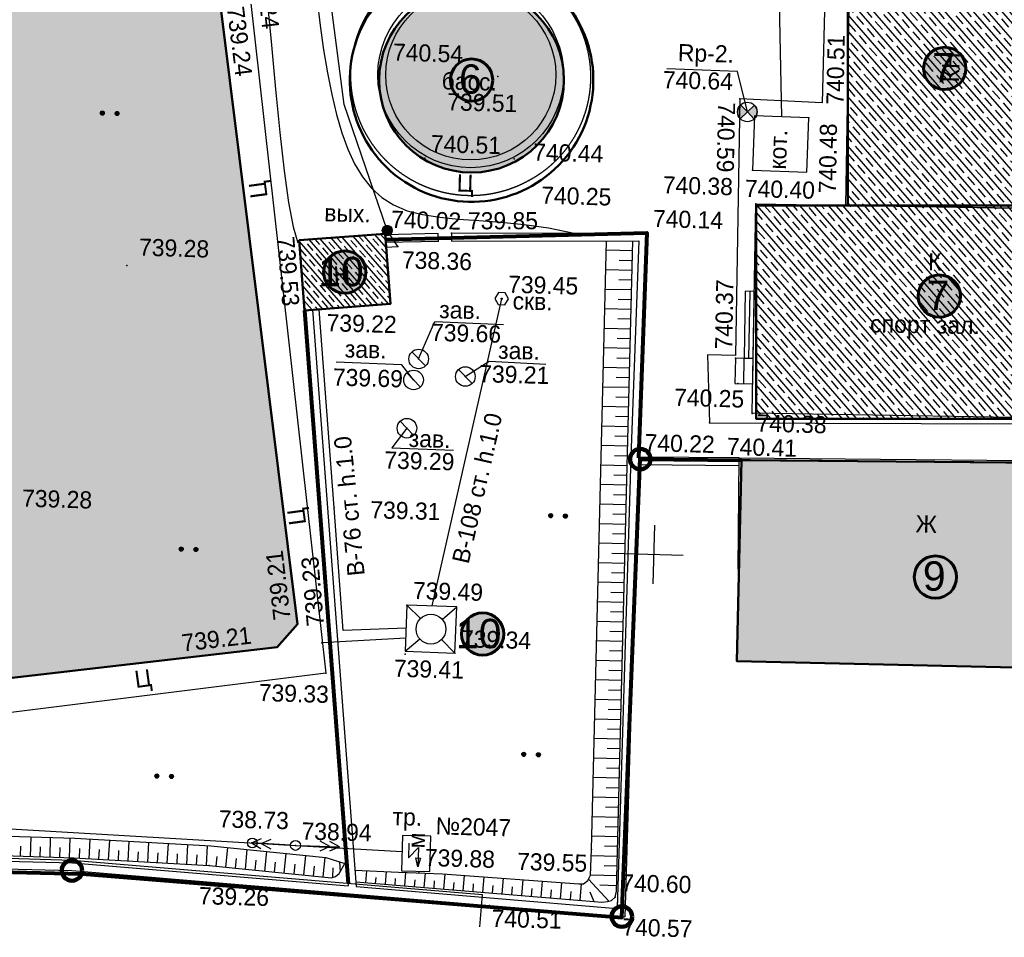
# Model space of a CAD drawing. Header units: millimetres. Extents: x -257011 to 237647566, y 2784933 to 6706507.
# Tile 179 of 256: x 9582365 to 9632650, y 5163514 to 5210392. Entities that reach past the tile are written whole.
import ezdxf

# ---------------------------------------------------------------- set-up
doc = ezdxf.new("R2010")
doc.units = ezdxf.units.MM
doc.header["$LTSCALE"] = 1000
doc.header["$PDMODE"] = 32
doc.header["$PDSIZE"] = 0.3
for name, pattern in [('Д_ТРОТ_ТРУБА', [3, 1.5, -1.5]), ('ДОРОГИ_СТРОЯЩ', [9, 8, -1]), ('ОТКОС_НИЗ', [1.2, 0.2, -1])]:
    doc.linetypes.add(name, pattern=pattern)
for name, color, linetype in [('(001) Сетка', 92, 'Continuous'), ('(002) Рамка', 7, 'Continuous'), ('(003) Пункты', 7, 'Continuous'), ('(004) Точки рельефа', 7, 'Continuous'), ('(007) Здания', 7, 'Continuous'), ('(011) Колодцы', 7, 'Continuous'), ('(013) Газ', 40, 'ИК_Газопровод -------г--------'), ('(014) Водопровод', 5, 'ИК_Водопровод -------в--------'), ('(016) Кабель', 1, 'Continuous'), ('(022) Возд. Линии', 7, 'Continuous'), ('(025) Дорога', 7, 'Continuous'), ('(027) Гидрография', 7, 'Continuous'), ('(028) Гидротехн.', 7, 'Continuous'), ('(031) Горизонтали', 42, 'Continuous'), ('(035) Откосы', 7, 'Continuous'), ('(036) Растительность', 7, 'Continuous'), ('(040) Ограда', 7, 'Continuous')]:
    doc.layers.add(name, color=color, linetype=linetype)
doc.layers.add('(032) Горизонтали утолщенные', color=32, linetype='Continuous', lineweight=30)
doc.layers.add('Ф А С А Д', color=250, linetype='Continuous', lineweight=15)
doc.styles.add('BM-431', font='txt')
doc.styles.add('D-431', font='txt', dxfattribs={"width": 2})
doc.styles.add('P-131', font='txt')
doc.styles.add('Roman', font='romans')
doc.styles.add('S', font='txtwr', dxfattribs={"oblique": 15})
doc.styles.get("Standard").update_dxf_attribs({"font": 'ARIALN.TTF'})
doc.linetypes.add('FENCELINE2', pattern='A,6.35,-2.54,[132,ltypeshp.shx,S=2.54,R=0,X=-2.54,Y=0],-2.54,25.4', length=36.83)
doc.linetypes.add('KANALIS_K', pattern='A,1,["<",Standard,S=1.8,R=0,X=-0.9,Y=-0.9],3,-1,["К",Standard,S=1.8,R=0,X=-0.9,Y=-0.9],-1,10', length=16)
doc.linetypes.add('ИК_Водопровод -------в--------', pattern='A,9,-0.6,["В",Standard,S=1.2,R=0,X=0,Y=-0.6],-1.2', length=10.8)
doc.linetypes.add('ИК_Воздушка ------- --------', pattern='A,9,-0.6,["Z",Standard,S=1.2,R=70,X=0.6,Y=-0.65],-1', length=10.6)
doc.linetypes.add('ИК_Газопровод -------г--------', pattern='A,9,-0.6,["Г",Standard,S=1.2,R=0,X=0,Y=-0.6],-1.2', length=10.8)
doc.linetypes.add('ОГРАДА_БЕТ', pattern='A,4,["|",Standard,S=0.8,R=0,X=0,Y=-0.8],4', length=8)
pattern_1 = [(311, (-678705, -429468.37), (415.09027, 360.832466), []), (311, (-678732.07, -429855.2), (415.09027, 360.832466), [550, -275])]

# ---------------------------------------------------------------- blocks, each defined once
blk = doc.blocks.new('I01171')
blk.add_line((-0.722283, 0.697501), (0.702286, -0.69785))
blk.add_circle((0, 0), 1)
at = {"color": 4, "style": 'S', "oblique": 15}
blk.add_attdef('Z', (1.616431, -1.093486), '', height=2, dxfattribs=at)
blk = doc.blocks.new('U295')
at = {"color": 3}
for p, q in [((-0.05, 0.1), (0.05, 0.1)), ((-0.05, 0), (-0.05, 0.1)), ((0.05, 0), (-0.05, 0)), ((0.05, 0.1), (0.05, 0))]:
    blk.add_line(p, q, dxfattribs=at)
blk.add_lwpolyline([(0.7, 0.05), (0.35, 0.656218), (-0.35, 0.656218), (-0.7, 0.05), (-0.35, -0.556218), (0.35, -0.556218)], close=True, dxfattribs=at)
at = {"color": 4, "style": 'S', "oblique": 15}
blk.add_attdef('Z', (1.328051, -0.575141), '', height=2, dxfattribs=at)
blk = doc.blocks.new('tr')
at = {"layer": '(016) Кабель', "color": 0}
for p, q in [((-0.49, 0.96), (-0.51, -0.54)), ((-0.51, -0.54), (0.51, 0.54)), ((0.51, 0.54), (0.48, -1.46)), ((0.48, -1.46), (0.24, -0.55)), ((0.24, -0.55), (0.74, -0.56)), ((0.74, -0.56), (0.48, -1.46))]:
    blk.add_line(p, q, dxfattribs=at)
blk = doc.blocks.new('I00110')
h = blk.add_hatch(color=7)
edge = h.paths.add_edge_path()
edge.add_line((0, 0), (-0.71, 0.71))
edge.add_arc((0, 0), 1, 135, 225)
edge.add_line((-0.71, -0.71), (0, 0))
edge = h.paths.add_edge_path()
edge.add_line((0, 0), (0.71, -0.71))
edge.add_arc((0, 0), 1, 315, 405)
edge.add_line((0.71, 0.71), (0, 0))
at = {"color": 7}
for points in [[(0, 0), (-0.71, 0.71, 0.414214), (-0.71, -0.71)], [(0, 0), (0.71, -0.71, 0.414214), (0.71, 0.71)]]:
    blk.add_lwpolyline(points, format="xyb", close=True, dxfattribs=at)
blk.add_lwpolyline([(0.02, 0), (0.02, 0)], dxfattribs=at)
blk.add_circle((0, 0), 1)
at = {"color": 4, "linetype": 'Continuous', "style": 'S', "oblique": 15}
blk.add_attdef('G', (1.38, 0.22), '', height=2, dxfattribs=at)
at = {"color": 4, "style": 'S', "oblique": 15}
blk.add_attdef('Z', (1.48, -2.3), '', height=2, dxfattribs=at)
blk = doc.blocks.new('*X145')
at = {"color": 0}
for p, q in [((9.5, 5.08), (10.49, 5.08)), ((9.5, 5.07), (10.49, 5.07)), ((9.5, 5.06), (10.49, 5.06)), ((9.5, 5.05), (10.49, 5.05)), ((9.5, 5.04), (10.49, 5.04)), ((9.5, 5.03), (10.49, 5.03)), ((9.51, 5.12), (10.48, 5.12)), ((9.51, 5.11), (10.48, 5.11)), ((9.51, 5.1), (10.48, 5.1)), ((9.51, 5.09), (10.49, 5.09)), ((9.52, 5.16), (10.47, 5.16)), ((9.52, 5.15), (10.47, 5.15)), ((9.52, 5.14), (10.47, 5.14)), ((9.52, 5.13), (10.48, 5.13)), ((9.53, 5.18), (10.46, 5.18)), ((9.53, 5.17), (10.46, 5.17)), ((9.54, 5.2), (10.45, 5.2)), ((9.54, 5.19), (10.46, 5.19)), ((9.55, 5.22), (10.44, 5.22)), ((9.55, 5.21), (10.45, 5.21)), ((9.56, 5.24), (10.43, 5.24)), ((9.56, 5.23), (10.44, 5.23)), ((9.57, 5.26), (10.42, 5.26)), ((9.57, 5.25), (10.43, 5.25)), ((9.58, 5.27), (10.41, 5.27)), ((9.59, 5.29), (10.4, 5.29)), ((9.59, 5.28), (10.41, 5.28)), ((9.6, 5.3), (10.39, 5.3)), ((9.61, 5.31), (10.38, 5.31)), ((9.62, 5.32), (10.37, 5.32)), ((9.63, 5.33), (10.37, 5.33)), ((9.64, 5.34), (10.36, 5.34)), ((9.65, 5.35), (10.35, 5.35)), ((9.66, 5.36), (10.34, 5.36)), ((9.67, 5.37), (10.32, 5.37)), ((9.68, 5.38), (10.31, 5.38)), ((9.69, 5.39), (10.3, 5.39)), ((9.71, 5.4), (10.29, 5.4)), ((9.72, 5.41), (10.27, 5.41)), ((9.74, 5.42), (10.26, 5.42)), ((9.75, 5.43), (10.24, 5.43)), ((9.77, 5.44), (10.22, 5.44)), ((9.79, 5.45), (10.2, 5.45)), ((9.82, 5.46), (10.18, 5.46)), ((9.85, 5.47), (10.15, 5.47)), ((9.88, 5.48), (10.11, 5.48)), ((9.94, 5.49), (10.05, 5.49)), ((9.5, 5.02), (10.5, 5.02)), ((9.5, 5.01), (10.5, 5.01)), ((9.5, 5), (10.5, 5)), ((9.5, 4.99), (10.5, 4.99)), ((9.5, 4.98), (10.5, 4.98)), ((9.5, 4.97), (10.5, 4.97)), ((9.5, 4.96), (10.49, 4.96)), ((9.5, 4.95), (10.49, 4.95)), ((9.5, 4.94), (10.49, 4.94)), ((9.5, 4.93), (10.49, 4.93)), ((9.5, 4.92), (10.49, 4.92)), ((9.5, 4.91), (10.49, 4.91)), ((9.5, 4.9), (10.49, 4.9)), ((9.51, 4.89), (10.49, 4.89)), ((9.51, 4.88), (10.48, 4.88)), ((9.51, 4.87), (10.48, 4.87)), ((9.51, 4.86), (10.48, 4.86)), ((9.52, 4.85), (10.48, 4.85)), ((9.52, 4.84), (10.47, 4.84)), ((9.52, 4.83), (10.47, 4.83)), ((9.53, 4.82), (10.47, 4.82)), ((9.53, 4.81), (10.46, 4.81)), ((9.53, 4.8), (10.46, 4.8)), ((9.54, 4.79), (10.45, 4.79)), ((9.54, 4.78), (10.45, 4.78)), ((9.55, 4.77), (10.44, 4.77)), ((9.55, 4.76), (10.44, 4.76)), ((9.56, 4.75), (10.43, 4.75)), ((9.56, 4.74), (10.43, 4.74)), ((9.57, 4.73), (10.42, 4.73)), ((9.58, 4.72), (10.41, 4.72)), ((9.58, 4.71), (10.41, 4.71)), ((9.59, 4.7), (10.4, 4.7)), ((9.6, 4.69), (10.39, 4.69)), ((9.61, 4.68), (10.39, 4.68)), ((9.61, 4.67), (10.38, 4.67)), ((9.62, 4.66), (10.37, 4.66)), ((9.63, 4.65), (10.36, 4.65)), ((9.64, 4.64), (10.35, 4.64)), ((9.65, 4.63), (10.34, 4.63)), ((9.66, 4.62), (10.33, 4.62)), ((9.67, 4.61), (10.32, 4.61)), ((9.69, 4.6), (10.31, 4.6)), ((9.7, 4.59), (10.29, 4.59)), ((9.71, 4.58), (10.28, 4.58)), ((9.73, 4.57), (10.26, 4.57)), ((9.75, 4.56), (10.25, 4.56)), ((9.76, 4.55), (10.23, 4.55)), ((9.78, 4.54), (10.21, 4.54)), ((9.81, 4.53), (10.18, 4.53)), ((9.83, 4.52), (10.16, 4.52)), ((9.87, 4.51), (10.12, 4.51)), ((9.91, 4.5), (10.08, 4.5))]:
    blk.add_line(p, q, dxfattribs=at)
blk = doc.blocks.new('I01070')
at = {"color": 0}
blk.add_circle((0.05, 0.03), 0.5, dxfattribs=at)
blk.add_blockref('*X145', (-9.95, -4.96), dxfattribs=at)
blk = doc.blocks.new('strela1')
at = {"layer": '(022) Возд. Линии'}
for p, q in [((-2, 0), (-1.5, 0.25)), ((0, 0), (-2, 0)), ((-2, 0), (-1.5, -0.25)), ((-1.5, 0), (-1, 0.25)), ((-1.5, 0), (-1, -0.25))]:
    blk.add_line(p, q, dxfattribs=at)
blk = doc.blocks.new('strela2')
at = {"layer": '(022) Возд. Линии'}
for p, q in [((0, 0), (2, 0)), ((1.5, 0), (1, 0.25)), ((1.5, 0), (1, -0.25)), ((2, 0), (1.5, 0.25)), ((2, 0), (1.5, -0.25))]:
    blk.add_line(p, q, dxfattribs=at)
blk = doc.blocks.new('*U1759')
at = {"layer": '(022) Возд. Линии', "rotation": 358.2772604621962}
blk.add_blockref('strela1', (-0.252, 0.008), dxfattribs=at)
at = {"layer": '(022) Возд. Линии'}
blk.add_blockref('strela2', (0.25, 0), dxfattribs=at)
blk = doc.blocks.new('STOLB')
at = {"layer": '(022) Возд. Линии'}
blk.add_circle((0, 0), 0.25, dxfattribs=at)
blk = doc.blocks.new('*X70')
at = {"color": 0}
for p, q in [((1.8, 2.04), (2.2, 2.04)), ((1.8, 2.03), (2.2, 2.03)), ((1.8, 2.02), (2.2, 2.02)), ((1.81, 2.07), (2.19, 2.07)), ((1.81, 2.06), (2.19, 2.06)), ((1.81, 2.05), (2.19, 2.05)), ((1.82, 2.09), (2.18, 2.09)), ((1.82, 2.08), (2.18, 2.08)), ((1.83, 2.11), (2.17, 2.11)), ((1.83, 2.1), (2.17, 2.1)), ((1.84, 2.12), (2.16, 2.12)), ((1.85, 2.13), (2.15, 2.13)), ((1.86, 2.14), (2.14, 2.14)), ((1.87, 2.15), (2.13, 2.15)), ((1.88, 2.16), (2.12, 2.16)), ((1.9, 2.17), (2.11, 2.17)), ((1.91, 2.18), (2.09, 2.18)), ((1.94, 2.19), (2.06, 2.19)), ((1.8, 2.01), (2.2, 2.01)), ((1.8, 2), (2.2, 2)), ((1.8, 1.99), (2.2, 1.99)), ((1.8, 1.98), (2.2, 1.98)), ((1.8, 1.97), (2.2, 1.97)), ((1.8, 1.96), (2.2, 1.96)), ((1.81, 1.95), (2.19, 1.95)), ((1.81, 1.94), (2.19, 1.94)), ((1.81, 1.93), (2.19, 1.93)), ((1.82, 1.92), (2.18, 1.92)), ((1.82, 1.91), (2.18, 1.91)), ((1.83, 1.9), (2.17, 1.9)), ((1.83, 1.89), (2.17, 1.89)), ((1.84, 1.88), (2.16, 1.88)), ((1.85, 1.87), (2.15, 1.87)), ((1.86, 1.86), (2.14, 1.86)), ((1.87, 1.85), (2.13, 1.85)), ((1.88, 1.84), (2.12, 1.84)), ((1.9, 1.83), (2.11, 1.83)), ((1.91, 1.82), (2.09, 1.82)), ((1.94, 1.81), (2.06, 1.81))]:
    blk.add_line(p, q, dxfattribs=at)
blk = doc.blocks.new('I04100')
blk.add_circle((0, 0), 0.2)
blk.add_blockref('*X70', (-2, -2))
blk = doc.blocks.new('Setka')
at = {"layer": '(001) Сетка'}
for p, q in [((0, 1.5), (0, -1.5)), ((-1.5, 0), (1.5, 0))]:
    blk.add_line(p, q, dxfattribs=at)
blk = doc.blocks.new('kjvklglhl')
at = {"layer": '(004) Точки рельефа'}
blk.add_lwpolyline([(343.958, 447.537), (343.404, 449.591), (339.791, 449.631)], dxfattribs=at)
for p in [(331.176, 448.981), (325.065, 448.539), (343.552, 448.203), (343.958, 447.537), (347.11, 447.324), (327.565, 444.715), (332.114, 444.815), (344.297, 444.574), (332.906, 443.73), (344.521, 442.851), (349.121, 442.916), (339.009, 441.211), (325.64, 440.796), (325.744, 440.975), (329.028, 440.916), (321.314, 440.345), (326.312, 440.162), (312.501, 438.805), (331.708, 437.648), (321.64, 436.763), (343.7, 434.946), (327.529, 434.451), (329.937, 433.62), (343.857, 433.658), (327.298, 433.372), (344.645, 432.152), (342.476, 431.613), (327.029, 430.897), (338.903, 429.757), (323.438, 426.735), (327.288, 421.869), (321.731, 420.742), (320.719, 419.528), (322.991, 419.818), (329.811, 419.476), (327.264, 419.364), (323.251, 418.267), (319.739, 409.495), (321.945, 409.43), (337.062, 409.655), (317.568, 408.282), (328.281, 408.253), (338.344, 407.243), (338.465, 406.985), (331.929, 406.641)]:
    blk.add_point(p, dxfattribs=at)
at = {"layer": '(007) Здания'}
for points in [[(260.697, 523.867), (259.102, 523.459), (272.919, 444.041), (279.772, 407.727), (310.568, 407.829), (331.929, 406.641), (338.864, 406.255)], [(329.028, 440.916), (329.04, 440.516)], [(329.04, 440.516), (338.605, 440.799), (338.503, 429.759), (338.464, 406.678)], [(321.64, 436.763), (324.695, 407.444)], [(344.146, 424.2), (344.037, 429.856), (363.898, 430.241), (364.117, 424.587)], [(344.037, 429.856), (338.903, 429.757)], [(325.1, 407.422), (331.951, 407.041), (338.464, 406.678)]]:
    blk.add_lwpolyline(points, dxfattribs=at)
for points in [[(348.956, 457.212), (358.705, 457.324), (358.87, 443.017), (349.121, 442.904)], [(347.11, 447.324), (344.323, 447.35), (344.297, 444.569), (347.084, 444.543)], [(344.521, 442.851), (362.992, 443.064), (363.116, 432.368), (344.645, 432.155)], [(325.64, 440.796), (321.267, 440.34), (321.64, 436.763), (326.013, 437.219)]]:
    blk.add_lwpolyline(points, close=True, dxfattribs=at)
at = {"layer": '(011) Колодцы'}
for points in [[(327.529, 434.451), (328.301, 436.388), (331.821, 436.33)], [(327.298, 433.372), (326.679, 434.129), (323.325, 434.169)], [(329.937, 433.62), (331.142, 434.439), (334.028, 434.371)], [(327.029, 430.897), (326.298, 429.882), (329.448, 429.851)]]:
    blk.add_lwpolyline(points, dxfattribs=at)
at = {"layer": '(013) Газ', "linetype": 'ИК_Воздушка ------- --------', "ltscale": 0.5, "flags": 128}
for points in [[(292.909, 529.889), (292.062, 534.008), (300.797, 535.523), (378.045, 536.01), (380.152, 536.01), (380.512, 520.117), (378.614, 520.082), (373.886, 519.972), (374, 516.282), (339.283, 515.209), (339.606, 502.365), (340.619, 488.79), (341.059, 475.484), (341.059, 475.484), (344.329, 475.58), (345.717, 447.337), (345.717, 447.337)], [(331.464, 405.547), (331.559, 407.174), (310.584, 408.343), (280.33, 408.432), (278.367, 408.415)]]:
    blk.add_lwpolyline(points, dxfattribs=at)
at = {"layer": '(014) Водопровод', "ltscale": 0.5, "flags": 128}
for points in [[(325.711, 440.112), (326.312, 440.162), (325.744, 440.975), (323.361, 447.342), (313.499, 509.603), (261.079, 502.552), (256.511, 532.162)], [(331.683, 437.648), (328.561, 421.856)], [(327.277, 420.685), (324.064, 420.477), (323.438, 426.735), (322.385, 436.841)], [(327.272, 420.167), (322.991, 419.818)]]:
    blk.add_lwpolyline(points, dxfattribs=at)
at = {"layer": '(016) Кабель', "color": 0}
blk.add_lwpolyline([(327.393, 408.285), (328.842, 408.285), (328.842, 408.285), (328.842, 410.1), (327.393, 410.1), (327.393, 408.285)], close=True, dxfattribs=at)
at = {"layer": '(022) Возд. Линии', "color": 1}
blk.add_lwpolyline([(250.311, 530.231), (261.316, 504.709), (269.524, 457.39), (280.83, 410.667), (321.945, 409.43), (327.393, 409.266)], dxfattribs=at)
at = {"layer": '(022) Возд. Линии'}
blk.add_lwpolyline([(319.739, 409.495), (321.945, 409.43)], dxfattribs=at)
at = {"layer": '(025) Дорога', "linetype": 'Д_ТРОТ_ТРУБА', "flags": 128}
blk.add_lwpolyline([(269.368, 515.247), (270.684, 506.001), (279.473, 507.345), (281.553, 506.423), (308.542, 510.883), (312.531, 513.649), (318.524, 513.838), (330.524, 514.19), (333.406, 460.634), (331.811, 454.811, 1.56758), (332.906, 443.73, 0.509364), (333.962, 453.359), (336.672, 456.912), (338.021, 457.657), (347.714, 458.292), (347.773, 448.108), (343.552, 448.203), (343.703, 435.09)], format="xyb", dxfattribs=at)
for points in [[(323.251, 418.267), (300.714, 414.809), (283.138, 412.485), (281.122, 413.564), (275.085, 449.451), (270.84, 474.617), (267.554, 498.57), (282.371, 501.061), (308.67, 505.056), (310.788, 503.765), (314.781, 477.717), (318.108, 454.899), (323.251, 418.267)], [(321.731, 420.742), (316.881, 452.353), (313.048, 477.771), (309.058, 502.896), (307.912, 503.399), (283.734, 499.451), (269.193, 497.303), (272.561, 474.353), (276.62, 450.413), (282.198, 415.2), (283.437, 414.157), (320.719, 419.528), (321.731, 420.742)], [(343.699, 435.09), (342.281, 435.074), (342.476, 431.613), (364.657, 432.152), (364.453, 438.721)]]:
    blk.add_lwpolyline(points, dxfattribs=at)
at = {"layer": '(025) Дорога', "linetype": 'Д_ТРОТ_ТРУБА', "ltscale": 10000, "flags": 128}
for points in [[(344.103, 438.373), (344.142, 434.951), (344.612, 434.956), (344.573, 438.378)], [(343.7, 434.946), (343.715, 433.647), (344.627, 433.657), (344.612, 434.956)]]:
    blk.add_lwpolyline(points, close=True, dxfattribs=at)
for points in [[(344.338, 438.375), (344.377, 434.953)], [(344.171, 433.652), (344.156, 434.951)]]:
    blk.add_lwpolyline(points, dxfattribs=at)
at = {"layer": '(027) Гидрография', "color": 3}
blk.add_circle((329.784, 449.03), 4.344, dxfattribs=at)
at = {"layer": '(028) Гидротехн.'}
blk.add_lwpolyline([(327.288, 421.869), (327.265, 419.501), (329.811, 419.476), (329.834, 421.844)], close=True, dxfattribs=at)
for points in [[(327.288, 421.869), (327.998, 421.196)], [(329.112, 421.185), (329.834, 421.844)], [(327.265, 419.501), (327.987, 420.16)], [(329.811, 419.476), (329.101, 420.149)]]:
    blk.add_lwpolyline(points, dxfattribs=at)
at = {"layer": '(028) Гидротехн.', "ltscale": 0.8}
blk.add_circle((329.784, 449.03), 4.744, dxfattribs=at)
at = {"layer": '(028) Гидротехн.'}
blk.add_circle((328.55, 420.672), 0.761, dxfattribs=at)
at = {"layer": '(031) Горизонтали', "flags": 128}
blk.add_lwpolyline([(319.223, 453.066), (319.542, 450.453), (319.841, 448.017), (320.125, 445.808), (320.399, 443.873), (320.666, 442.262), (320.933, 441.022), (321.202, 440.203)], dxfattribs=at)
at = {"layer": '(032) Горизонтали утолщенные'}
blk.add_lwpolyline([(321.845, 452.637), (322.033, 451.341), (322.24, 450.104), (322.468, 448.933), (322.718, 447.837), (322.99, 446.822), (323.286, 445.896), (323.614, 445.061), (323.982, 444.317), (324.399, 443.666), (324.874, 443.109), (325.416, 442.645), (326.033, 442.278), (326.734, 442.006), (327.526, 441.827), (328.406, 441.719), (329.37, 441.655), (330.414, 441.611), (331.533, 441.56), (332.723, 441.475), (333.979, 441.331), (335.298, 441.101)], dxfattribs=at)
at = {"layer": '(035) Откосы'}
for p, q in [((336.957, 440.287), (338.304, 440.291)), ((337.632, 439.79), (338.306, 439.792)), ((336.961, 439.289), (338.307, 439.293)), ((337.635, 438.792), (338.308, 438.794)), ((336.964, 438.291), (338.31, 438.295)), ((337.639, 437.794), (338.311, 437.796)), ((336.968, 437.293), (338.312, 437.297)), ((337.642, 436.796), (338.314, 436.798)), ((336.971, 436.295), (338.315, 436.298)), ((337.645, 435.798), (338.317, 435.799)), ((336.975, 435.297), (338.318, 435.3)), ((337.648, 434.799), (338.319, 434.801)), ((336.978, 434.299), (338.321, 434.302)), ((337.651, 433.801), (338.322, 433.803)), ((336.981, 433.3), (338.323, 433.304)), ((337.654, 432.803), (338.325, 432.805)), ((336.985, 432.302), (338.326, 432.306)), ((337.657, 431.805), (338.328, 431.807)), ((336.988, 431.304), (338.329, 431.308)), ((337.66, 430.807), (338.33, 430.809)), ((336.992, 430.306), (338.332, 430.31)), ((337.663, 429.809), (338.333, 429.811)), ((336.995, 429.308), (338.334, 429.312)), ((337.666, 428.811), (338.336, 428.813)), ((336.999, 428.31), (338.337, 428.314)), ((337.669, 427.813), (338.339, 427.815)), ((337.002, 427.312), (338.34, 427.316)), ((337.672, 426.815), (338.341, 426.816)), ((337.005, 426.314), (338.343, 426.317)), ((337.676, 425.817), (338.344, 425.818)), ((337.009, 425.316), (338.345, 425.319)), ((337.679, 424.818), (338.347, 424.82)), ((337.012, 424.318), (338.348, 424.321)), ((337.682, 423.82), (338.35, 423.822)), ((337.016, 423.319), (338.351, 423.323)), ((337.685, 422.822), (338.352, 422.824)), ((337.019, 422.321), (338.354, 422.325)), ((337.688, 421.824), (338.355, 421.826)), ((337.022, 421.323), (338.356, 421.327)), ((337.691, 420.826), (338.358, 420.828)), ((337.026, 420.325), (338.359, 420.329)), ((337.694, 419.828), (338.361, 419.83)), ((337.029, 419.327), (338.362, 419.331)), ((337.697, 418.83), (338.363, 418.832)), ((337.033, 418.329), (338.365, 418.333)), ((337.7, 417.832), (338.366, 417.834)), ((337.036, 417.331), (338.367, 417.334)), ((337.703, 416.834), (338.369, 416.835)), ((337.04, 416.333), (338.37, 416.336)), ((337.706, 415.835), (338.372, 415.837)), ((337.043, 415.335), (338.373, 415.338)), ((337.71, 414.837), (338.374, 414.839)), ((337.046, 414.336), (338.376, 414.34)), ((337.05, 413.338), (338.378, 413.342)), ((337.713, 413.839), (338.377, 413.841)), ((337.716, 412.841), (338.38, 412.843)), ((337.053, 412.34), (338.381, 412.344)), ((337.719, 411.843), (338.383, 411.845)), ((337.057, 411.342), (338.384, 411.346)), ((337.722, 410.845), (338.385, 410.847)), ((337.06, 410.344), (338.387, 410.348)), ((337.725, 409.847), (338.388, 409.849)), ((308.417, 409.49), (308.412, 408.49)), ((309.417, 409.485), (309.412, 408.485)), ((310.416, 409.48), (310.412, 408.48)), ((311.439, 409.457), (311.411, 408.457)), ((312.439, 409.428), (312.41, 408.429)), ((313.438, 409.4), (313.41, 408.4)), ((314.437, 409.371), (314.409, 408.372)), ((315.436, 409.343), (315.408, 408.343)), ((337.06, 409.346), (338.389, 409.35)), ((307.915, 408.992), (307.912, 408.492)), ((308.914, 408.987), (308.912, 408.487)), ((309.914, 408.982), (309.912, 408.482)), ((310.925, 408.971), (310.911, 408.471)), ((311.925, 408.943), (311.911, 408.443)), ((312.924, 408.914), (312.91, 408.414)), ((313.923, 408.886), (313.909, 408.386)), ((314.923, 408.857), (314.908, 408.358)), ((315.922, 408.829), (315.908, 408.329)), ((316.436, 409.315), (316.407, 408.315)), ((317.435, 409.286), (317.407, 408.287)), ((318.476, 409.22), (318.404, 408.222)), ((319.473, 409.148), (319.401, 408.151)), ((320.47, 409.077), (320.398, 408.079)), ((321.467, 409.005), (321.396, 408.008)), ((322.464, 408.934), (322.393, 407.936)), ((323.461, 408.862), (323.39, 407.865)), ((337.724, 408.849), (338.391, 408.851)), ((316.921, 408.801), (316.907, 408.301)), ((317.941, 408.757), (317.906, 408.258)), ((318.938, 408.685), (318.903, 408.186)), ((319.936, 408.614), (319.9, 408.115)), ((320.933, 408.542), (320.897, 408.044)), ((321.93, 408.471), (321.894, 407.972)), ((322.927, 408.399), (322.891, 407.901)), ((323.875, 408.343), (323.886, 407.851)), ((324.217, 408.664), (324.266, 408.144)), ((337.058, 408.348), (338.392, 408.352)), ((325.607, 408.241), (325.574, 407.627)), ((326.089, 407.917), (326.072, 407.6)), ((326.606, 408.227), (326.571, 407.574)), ((327.087, 407.883), (327.069, 407.547)), ((327.605, 408.213), (327.567, 407.52)), ((328.085, 407.849), (328.066, 407.493)), ((328.603, 408.199), (328.564, 407.467)), ((329.083, 407.816), (329.062, 407.44)), ((329.602, 408.181), (329.561, 407.413)), ((330.599, 408.137), (330.557, 407.359)), ((331.597, 408.094), (331.554, 407.306)), ((332.594, 408.05), (332.551, 407.252)), ((333.591, 408.007), (333.548, 407.199)), ((334.588, 407.963), (334.544, 407.145)), ((335.585, 407.92), (335.541, 407.092)), ((336.583, 407.881), (336.538, 407.038)), ((336.949, 408.137), (338.027, 407.038)), ((337.531, 407.85), (338.394, 407.852)), ((330.08, 407.773), (330.059, 407.386)), ((331.077, 407.724), (331.056, 407.333)), ((332.074, 407.676), (332.052, 407.279)), ((333.071, 407.627), (333.049, 407.225)), ((334.068, 407.579), (334.046, 407.172)), ((335.065, 407.53), (335.043, 407.118)), ((336.062, 407.481), (336.039, 407.065)), ((337.031, 407.485), (337.254, 407))]:
    blk.add_line(p, q, dxfattribs=at)
for points in [[(268.865, 477.481), (274.213, 445.131), (280.153, 409.582), (280.296, 409.238), (280.873, 408.699), (281.111, 408.623), (310.649, 408.479), (317.568, 408.282), (323.826, 407.834), (324.039, 407.896), (324.222, 408.06), (324.497, 408.587)], [(325.076, 407.654), (337.67, 406.977), (337.949, 407.013), (338.153, 407.078), (338.344, 407.243), (338.394, 407.553), (338.303, 440.79)]]:
    blk.add_lwpolyline(points, dxfattribs=at)
at = {"layer": '(035) Откосы', "linetype": 'ОТКОС_НИЗ'}
for points in [[(319.844, 457.028), (319.619, 457.386), (319.514, 458.099), (316.916, 475.502), (311.633, 506.487), (311.551, 506.587), (311.219, 506.757), (310.421, 507.002), (284.551, 503.341), (278.518, 502.26), (265.85, 499.872), (266.688, 495.955), (269.851, 477.647), (275.2, 445.294), (281.12, 409.861), (281.136, 409.822), (281.351, 409.621), (310.666, 409.479), (317.618, 409.281), (323.511, 408.859), (324.497, 408.587)], [(325.014, 408.249), (327.245, 408.218), (329.485, 408.186), (336.47, 407.881), (336.707, 407.881), (336.911, 408.062), (337.054, 408.341), (337.062, 409.655), (336.956, 440.75)]]:
    blk.add_lwpolyline(points, dxfattribs=at)
at = {"layer": '(040) Ограда', "linetype": 'ОГРАДА_БЕТ', "ltscale": 0.5, "flags": 128}
for points in [[(260.797, 523.48), (259.559, 523.163), (273.312, 444.113), (280.104, 408.128), (310.579, 408.229), (324.695, 407.444)], [(329.028, 440.916), (339.009, 441.211), (338.903, 429.757), (338.864, 406.255), (338.864, 406.255)], [(328.35, 440.881), (325.645, 440.744)], [(328.371, 440.482), (328.35, 440.881)], [(328.371, 440.482), (325.665, 440.344)], [(322.037, 436.805), (325.1, 407.422)], [(344.044, 429.456), (338.911, 429.357)]]:
    blk.add_lwpolyline(points, dxfattribs=at)
at = {"layer": '(001) Сетка'}
blk.add_blockref('Setka', (339.817, 424.81), dxfattribs=at)
at = {"layer": '(003) Пункты', "xscale": 0.5, "yscale": 0.5, "zscale": 0.5}
blk.add_blockref('I00110', (343.958, 447.537), dxfattribs=at)
at = {"layer": '(011) Колодцы', "xscale": 0.5, "yscale": 0.5, "zscale": 0.5}
for p in [(327.534, 434.451), (329.942, 433.62), (327.303, 433.372), (327.034, 430.897)]:
    blk.add_blockref('I01171', p, dxfattribs=at)
at = {"layer": '(014) Водопровод', "color": 0, "linetype": 'Continuous', "xscale": 0.5, "yscale": 0.5, "zscale": 0.5}
blk.add_blockref('I01070', (325.719, 440.955), dxfattribs=at)
at = {"layer": '(016) Кабель', "color": 0, "linetype": 'ByBlock', "xscale": 0.5, "yscale": 0.5, "zscale": 0.5}
blk.add_blockref('tr', (327.98, 409.238), dxfattribs=at)
at = {"layer": '(022) Возд. Линии'}
for name, p in [('STOLB', (319.739, 409.495)), ('*U1759', (321.945, 409.43)), ('STOLB', (321.945, 409.43))]:
    blk.add_blockref(name, p, dxfattribs=at)
at = {"layer": '(028) Гидротехн.', "xscale": 0.5, "yscale": 0.5, "zscale": 0.5}
blk.add_blockref('U295', (331.683, 437.623), dxfattribs=at)
at = {"layer": '(036) Растительность', "linetype": 'Continuous', "xscale": 0.5, "yscale": 0.5, "zscale": 0.5}
for p in [(311.034, 446.556), (311.784, 446.556), (334.499, 426.643), (335.249, 426.643), (315.685, 424.406), (316.435, 424.406), (333.465, 414.416), (334.215, 414.416), (314.765, 412.78), (315.515, 412.78)]:
    blk.add_blockref('I04100', p, dxfattribs=at)
at = {"layer": '(003) Пункты', "style": 'BM-431'}
blk.add_text('Rp-2.', height=0.875, dxfattribs=at).set_placement((340.33, 450.034))
at = {"layer": '(004) Точки рельефа', "style": 'D-431'}
for s, rotation, p in [('739.24', 277.9817, (318.582, 454.58)), ('739.24', 278.7227, (317.236, 452.116)), ('740.51', 90.4859, (348.855, 448.04)), ('740.59', 270.4809, (342.45, 447.993)), ('740.48', 90.6608, (348.595, 443.495)), ('739.85', 1.6953, (329.863, 441.141)), ('739.53', 275.9505, (320.133, 440.476)), ('740.37', 90.5903, (343.525, 435.378)), ('739.21', 98.3253, (321.377, 420.981)), ('739.23', 96.4273, (323.085, 420.698)), ('739.21', 8.1989, (315.909, 419.17))]:
    blk.add_text(s, height=0.875, rotation=rotation, dxfattribs=at).set_placement(p)
for s, p in [('740.54', (325.786, 449.647)), ('740.64', (339.601, 448.631)), ('739.51', (328.626, 447.193)), ('740.51', (327.852, 445.03)), ('740.44', (333.087, 444.747)), ('740.38', (339.75, 443.258)), ('740.40', (343.943, 443.196)), ('740.25', (333.558, 442.557)), ('740.14', (339.296, 441.526)), ('740.02', (325.927, 441.111)), ('739.28', (313.101, 439.325)), ('738.36', (326.536, 439.054)), ('739.45', (331.996, 437.963)), ('739.22', (322.783, 435.737)), ('739.66', (328.127, 435.395)), ('739.21', (330.647, 433.355)), ('739.69', (323.181, 432.97)), ('740.25', (340.63, 432.43)), ('740.38', (344.877, 431.234)), ('740.22', (339.191, 430.072)), ('740.41', (343.398, 429.994)), ('739.29', (325.928, 428.809)), ('739.28', (307.488, 426.34)), ('739.31', (325.285, 426.248)), ('739.49', (327.576, 422.184)), ('739.34', (330.098, 419.791)), ('739.41', (326.712, 418.189)), ('739.33', (319.851, 416.753)), ('738.73', (317.99, 410.244)), ('738.94', (322.233, 409.745)), ('739.88', (328.568, 408.568)), ('739.55', (333.283, 408.5)), ('740.60', (338.632, 407.558)), ('739.26', (317.088, 406.295)), ('740.51', (332.06, 405.56)), ('740.57', (338.749, 405.302))]:
    blk.add_text(s, height=0.875, dxfattribs=at).set_placement(p)
at = {"layer": '(007) Здания', "color": 0, "style": 'P-131'}
for s, rotation, p in [('КН', 90, (354.714, 449.341)), ('К', 1, (353.41, 439.703))]:
    blk.add_text(s, height=0.88, rotation=rotation, dxfattribs=at).set_placement(p)
at = {"layer": '(007) Здания', "color": 0, "linetype": 'Continuous'}
for s, rotation, style, p in [('кот.', 89.4626, 'BM-431', (346.012, 444.639)), ('Н', 5.1862, 'P-131', (323.108, 438.168))]:
    blk.add_text(s, height=0.88, rotation=rotation, dxfattribs=dict(at, style=style)).set_placement(p)
at = {"layer": '(007) Здания', "color": 0, "style": 'P-131'}
blk.add_text('Ж', height=0.88, dxfattribs=at).set_placement((353.144, 426.31))
at = {"layer": '(007) Здания', "color": 0, "insert": (350.527, 437.338), "char_height": 0.88, "width": 9.38935, "attachment_point": 1, "rotation": 0.6608, "style": 'BM-431'}
blk.add_mtext('спорт зал.', dxfattribs=at)
at = {"layer": '(011) Колодцы', "style": 'BM-431'}
for p in [(328.515, 436.569), (323.752, 434.424), (331.581, 434.581), (327.143, 429.949)]:
    blk.add_text('зав.', height=0.875, dxfattribs=at).set_placement(p)
at = {"layer": '(014) Водопровод', "color": 0, "linetype": 'Continuous', "style": 'BM-431'}
blk.add_text('вых.', height=0.875, dxfattribs=at).set_placement((322.509, 441.348))
for s, rotation, p in [('В-108 ст. h.1.0', 78.8165, (330.373, 424.018)), ('В-76 ст. h.1.0', 97.3247, (325.094, 423.336))]:
    blk.add_text(s, height=0.875, rotation=rotation, dxfattribs=at).set_placement(p)
at = {"layer": '(016) Кабель', "color": 0, "style": 'BM-431'}
blk.add_text('тр.', height=0.875, dxfattribs=at).set_placement((326.862, 410.61))
at = {"layer": '(016) Кабель', "color": 0}
for s, rotation, style, p in [('№2047', 0.0381, 'D-431', (329.068, 410.2)), ('м', 90.6373, 'P-131', (328.548, 409.461))]:
    blk.add_text(s, height=0.875, rotation=rotation, dxfattribs=dict(at, style=style)).set_placement(p)
at = {"layer": '(025) Дорога', "linetype": 'ДОРОГИ_СТРОЯЩ', "style": 'BM-431'}
blk.add_text('Ц', height=0.875, dxfattribs=at).set_placement((329.228, 443.058))
for rotation, p in [(99.3824, (319.595, 442.506)), (99.3824, (322.032, 425.864)), (9.3824, (313.566, 417.236))]:
    blk.add_text('Ц', height=0.875, rotation=rotation, dxfattribs=at).set_placement(p)
at = {"layer": '(027) Гидрография', "color": 0, "style": 'D-431'}
blk.add_text('басс.', height=0.875, dxfattribs=at).set_placement((328.312, 448.258))
at = {"layer": '(028) Гидротехн.', "style": 'BM-431'}
blk.add_text('скв.', height=0.875, dxfattribs=at).set_placement((332.249, 437.12))

msp = doc.modelspace()

# ---------------------------------------------------------------- hatches: boundary and pattern name
at = {"linetype": 'KANALIS_K', "ltscale": 1000}
h = msp.add_hatch(dxfattribs=at)
h.set_pattern_fill('JIS_STN_1E', color=252, scale=550, angle=266, style=0)
h.set_pattern_definition(pattern_1)
h.paths.add_polyline_path([(9624651.058, 5200895.019), (9634571.937, 5200895.019), (9634571.937, 5214908.783), (9624651.058, 5214908.783)])
h.paths.add_polyline_path([(9619973.144, 5200895.019), (9638343.994, 5200895.019), (9638343.994, 5190008.9), (9619973.144, 5190008.9)])
at = {"lineweight": 100, "transparency": 33554687}
h = msp.add_hatch(color=256, dxfattribs=at)
h.set_gradient(color1=(64, 201, 199), color2=(149, 231, 234), name='SPHERICAL')
edge = h.paths.add_edge_path()
edge.add_arc((9605442.466, 5207305.53), 4719.268, 0, 360)
at = {"lineweight": 50}
h = msp.add_hatch(color=1, dxfattribs=at)
h.set_gradient(color1=(255, 255, 255), one_color=1, tint=1)
h.paths.add_polyline_path([(9628530.824, 5207901.901, 1), (9630692.17, 5207901.901, 1)])
h = msp.add_hatch(color=1, dxfattribs=at)
h.set_gradient(color1=(255, 255, 255), one_color=1, tint=1)
h.paths.add_polyline_path([(9604361.793, 5207305.53, 1), (9606523.139, 5207305.53, 1)])
at = {"linetype": 'KANALIS_K', "ltscale": 1000}
h = msp.add_hatch(dxfattribs=at)
h.set_pattern_fill('JIS_STN_1E', color=252, scale=450, angle=266, style=0)
h.set_pattern_definition([(311, (-678705, -429468.37), (339.619311, 295.226563), []), (311, (-678727.15, -429784.85), (339.619311, 295.226563), [450, -225])])
h.paths.add_polyline_path([(9596913.717, 5195537.369), (9596641.59, 5199123.235), (9601025.685, 5199455.938), (9601297.812, 5195870.073)])
at = {"lineweight": 50}
h = msp.add_hatch(color=1, dxfattribs=at)
h.set_gradient(color1=(255, 255, 255), one_color=1, tint=1)
h.paths.add_polyline_path([(9597889.028, 5197496.654, 1), (9600050.374, 5197496.654, 1)])
h = msp.add_hatch(color=1, dxfattribs=at)
h.set_gradient(color1=(255, 255, 255), one_color=1, tint=1)
h.paths.add_polyline_path([(9628249.447, 5196269.949, 1), (9630410.793, 5196269.949, 1)])
at = {"linetype": 'KANALIS_K', "ltscale": 1000}
h = msp.add_hatch(dxfattribs=at)
h.set_pattern_fill('JIS_STN_1E', color=252, scale=550, angle=266, style=0)
h.set_pattern_definition(pattern_1)
h.paths.add_polyline_path([(9638985.961, 5187710.861), (9619221.007, 5187895.21), (9618992.437, 5177616.452), (9639197.965, 5177167.138)])
h.paths.add_polyline_path([(9685300.54, 5192745.574), (9663579.079, 5194298.28), (9663044.099, 5186814.228), (9684597.115, 5185273.563)])
h.paths.add_polyline_path([(9663582.779, 5194999.165), (9655686.679, 5195605.522), (9654936.118, 5184282.028), (9662825.133, 5183751.015)])
at = {"lineweight": 50}
h = msp.add_hatch(color=1, dxfattribs=at)
h.set_gradient(color1=(255, 255, 255), one_color=1, tint=1)
h.paths.add_polyline_path([(9628053.902, 5181917.521, 1), (9630215.249, 5181917.521, 1)])
h = msp.add_hatch(color=1, dxfattribs=at)
h.set_gradient(color1=(255, 255, 255), one_color=1, tint=1)
h.paths.add_polyline_path([(9604925.777, 5179008.129, 1), (9607087.123, 5179008.129, 1)])
at = {"layer": 'Ф А С А Д', "linetype": 'KANALIS_K', "ltscale": 1000}
h = msp.add_hatch(dxfattribs=at)
h.set_pattern_fill('CROSS', color=92, scale=40, angle=95)
h.set_pattern_definition([(95, (-678705.02, -588084.53), (-275.171012, 230.8958947), [127, -381]), (185, (-678647.3, -588015.73), (-230.8958947, -275.171012), [127, -381])])
h.paths.add_polyline_path([(9576149.606, 5261333.356), (9581039.5, 5261991.392), (9586196.926, 5261991.392), (9588651.174, 5243129.284), (9589478.556, 5236770.447), (9592594.989, 5211254.569), (9596554.553, 5179519.736), (9595508.841, 5178335.06), (9576799.763, 5176174.23), (9558090.684, 5174013.4), (9556881.393, 5175090.916), (9552295.558, 5210446.684), (9548910.68, 5234491.826), (9546189.784, 5257527.306)])

# ---------------------------------------------------------------- linework, layer by layer
at = {"layer": '(002) Рамка', "color": 0, "lineweight": 60, "ltscale": 1000}
for centre in [(9629611.497, 5207901.901), (9605442.466, 5207305.53), (9598969.701, 5197496.654), (9629330.12, 5196269.949), (9629134.575, 5181917.521), (9606006.45, 5179008.129)]:
    msp.add_circle(centre, 1080.673, dxfattribs=at)
at = {"layer": '(022) Возд. Линии', "color": 6, "linetype": 'Continuous', "lineweight": 140}
for centre in [(9614059.435, 5187943.352), (9585033.72, 5166926.087), (9613118.821, 5164570.53)]:
    msp.add_circle(centre, 521.317, dxfattribs=at)
at = {"color": 1, "ltscale": 0.1, "const_width": 100}
msp.add_lwpolyline([(9688932.922, 5291724.137), (9660594.431, 5293285.325), (9611409.061, 5294325.459), (9606929.33, 5294420.193), (9578722.211, 5294892.608), (9572024.487, 5294499.747), (9537071.847, 5283586.196), (9554401.911, 5167509.464), (9585549.66, 5166763.603), (9613116.918, 5164523.245), (9614059.435, 5187943.352), (9638985.961, 5187710.861), (9646654.52, 5186114.156), (9647453.306, 5195694.426), (9655656.531, 5195150.687), (9655686.679, 5195605.522), (9663582.779, 5194999.165), (9663529.231, 5194301.843), (9685300.54, 5192745.574), (9687677.917, 5218945.313), (9687934.918, 5224262.353), (9687851.528, 5239527.476), (9688932.922, 5291724.137)], dxfattribs=at)
at = {"color": 5, "linetype": 'FENCELINE2', "lineweight": 80, "ltscale": 0.1}
for points in [[(9538506.985, 5284041.09), (9537071.847, 5283586.196), (9554401.911, 5167509.464), (9585549.66, 5166763.603), (9613116.918, 5164523.245), (9614059.435, 5187943.352), (9619221.007, 5187895.21)], [(9601048.492, 5199155.398), (9614401.273, 5199495.194), (9613972.732, 5188013.988)], [(9596913.717, 5195537.369), (9599135.745, 5166257.318)]]:
    msp.add_lwpolyline(points, dxfattribs=at)
at = {"lineweight": 50, "ltscale": 1000}
for points in [[(9581039.5, 5261991.392), (9586196.926, 5261991.392), (9586765.677, 5257620.253), (9589478.556, 5236770.447), (9592594.989, 5211254.569), (9596554.553, 5179519.736), (9595508.841, 5178335.06), (9576799.763, 5176174.23), (9558090.684, 5174013.4), (9556881.393, 5175090.916), (9552295.558, 5210446.684), (9548910.68, 5234491.826), (9546189.784, 5257527.306), (9581039.5, 5261991.392)], [(9596913.717, 5195537.369), (9596641.59, 5199123.235), (9601025.685, 5199455.938), (9601297.812, 5195870.073), (9596913.717, 5195537.369)], [(9684597.115, 5185273.563), (9685300.54, 5192745.574), (9663529.231, 5194301.843), (9663582.779, 5194999.165), (9655686.679, 5195605.522), (9655656.531, 5195150.687), (9647453.306, 5195694.426), (9646654.52, 5186114.156), (9638985.961, 5187710.861), (9619221.007, 5187895.21), (9618992.437, 5177616.452), (9639197.965, 5177167.138), (9638985.961, 5187710.861)]]:
    msp.add_lwpolyline(points, dxfattribs=at)
for points in [[(9624651.058, 5200895.019), (9634571.937, 5200895.019), (9634571.937, 5214908.783), (9624651.058, 5214908.783)], [(9619973.144, 5200895.019), (9638343.994, 5200895.019), (9638343.994, 5190008.9), (9619973.144, 5190008.9)]]:
    msp.add_lwpolyline(points, close=True, dxfattribs=at)
msp.add_circle((9605442.466, 5207305.53), 4719.268, dxfattribs=at)
msp.add_arc((9605442.466, 5207305.53), 6219.268, 67.7487341, 45.6929666, dxfattribs=at)

# ---------------------------------------------------------------- block references
at = {"lineweight": 5, "xscale": 999.9999999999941, "yscale": 999.9999999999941, "zscale": 999.9999999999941, "rotation": 358.3893224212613}
msp.add_blockref('kjvklglhl', (9263124.728, 4767987.332), dxfattribs=at)

# ---------------------------------------------------------------- texts
at = {"color": 250, "char_height": 1500, "width": 156685.73039, "attachment_point": 6, "style": 'Roman'}
for s, insert in [('\\pt64500;{\\fArial|b0|i0|c0|p34;7}', (9630131.401, 5207945.232, 0)), ('\\pt64500;{\\fArial|b0|i0|c0|p34;6}', (9605962.37, 5207348.861, 0)), ('\\pt64500;{\\fArial|b0|i0|c0|p34;10}', (9599934.388, 5197511.847, 0)), ('\\pt64500;{\\fArial|b0|i0|c0|p34;7}', (9629850.024, 5196313.28, 0)), ('\\pt64500;{\\fArial|b0|i0|c0|p34;9}', (9629654.479, 5181960.852, 0)), ('\\pt64500;{\\fArial|b0|i0|c0|p34;10}', (9606971.136, 5179023.322, 0))]:
    msp.add_mtext(s, dxfattribs=dict(at, insert=insert))

doc.saveas('drawing.dxf')
